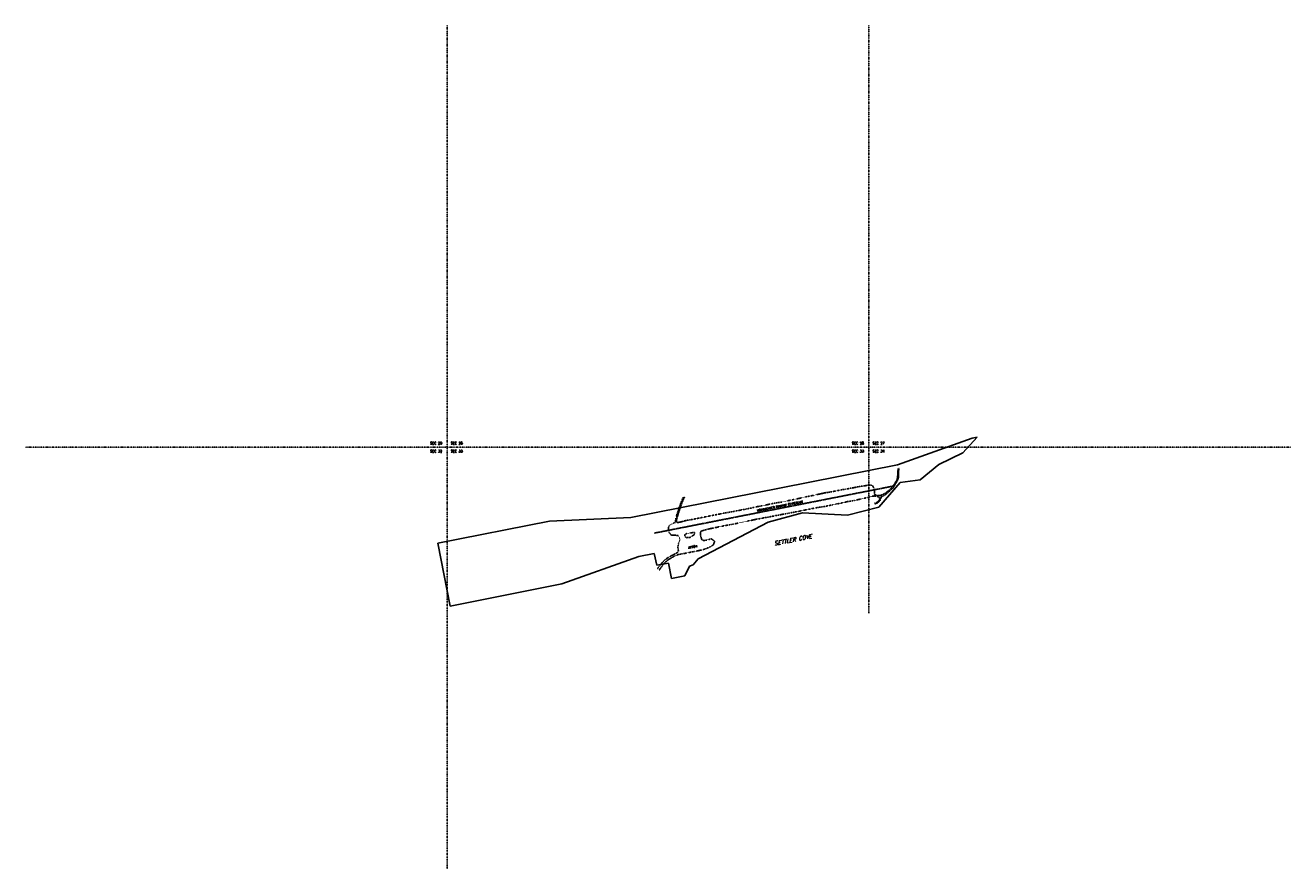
# Model space of a CAD drawing. Header units: feet. Extents: x 40537 to 56377, y 75230 to 85790.
import ezdxf

# ---------------------------------------------------------------- set-up
doc = ezdxf.new("R2010")
doc.units = ezdxf.units.FT
doc.header["$MEASUREMENT"] = 0
for name, pattern in [('DASHED', [0.75, 0.5, -0.25]), ('DIVIDE2', [0.625, 0.25, -0.125, 0, -0.125, 0, -0.125]), ('HIDDEN2', [0.1875, 0.125, -0.0625])]:
    doc.linetypes.add(name, pattern=pattern)
for name, color, linetype in [('C-AFLD-ASPH', 3, 'Continuous'), ('STS_Notes', 3, 'Continuous'), ('V-PROP-LINE', 4, 'DIVIDE2'), ('V-ROAD-CNTR', 7, 'DASHED'), ('V-ROAD-UPVD-SHLD', 193, 'HIDDEN2')]:
    doc.layers.add(name, color=color, linetype=linetype)
doc.styles.add('Romans', font='romans.shx', dxfattribs={"height": 1})

msp = doc.modelspace()

# ---------------------------------------------------------------- linework, layer by layer
at = {"layer": 'C-AFLD-ASPH'}
for p, q in [((52451, 80634), (52271, 80435)), ((52451, 80634), (52391, 80622)), ((51454, 80287), (52391, 80622)), ((52271, 80435), (51974, 80290)), ((50000, 80000), (51454, 80287)), ((51974, 80290), (51737, 80101)), ((48118, 79629), (50000, 80000)), ((51489, 80066), (51220, 79757)), ((51737, 80101), (51489, 80066)), ((50264, 79686), (49838, 79568)), ((50831, 79657), (50264, 79686)), ((51220, 79757), (50831, 79657)), ((45701, 79304), (47099, 79580)), ((47099, 79580), (48118, 79629)), ((49838, 79568), (48961, 79111)), ((45856, 78519), (45701, 79304)), ((48215, 79138), (47254, 78795)), ((48411, 79177), (48215, 79138)), ((48441, 79029), (48411, 79177)), ((48587, 79057), (48441, 79029)), ((48626, 78863), (48587, 79057)), ((48961, 79111), (48896, 79036)), ((48626, 78863), (48794, 78896)), ((48853, 79018), (48794, 78896)), ((48896, 79036), (48853, 79018)), ((47254, 78795), (45856, 78519))]:
    msp.add_line(p, q, dxfattribs=at)
at = {"layer": 'V-PROP-LINE'}
for p, q in [((45817, 75230), (45817, 85790)), ((51097, 85790), (51097, 78428)), ((40537, 80510), (56377, 80510))]:
    msp.add_line(p, q, dxfattribs=at)
at = {"layer": 'V-ROAD-CNTR'}
msp.add_line((48412, 79432), (51412, 80023), dxfattribs=at)
at = {"layer": 'V-ROAD-UPVD-SHLD', "flags": 128}
for points in [[(51465, 80250), (51459, 80204), (51458, 80155), (51453, 80115), (51439, 80083), (51412, 80041), (51386, 80004), (51356, 79973), (51319, 79945), (51283, 79921), (51248, 79906), (51225, 79901), (51210, 79904), (51188, 79908), (51166, 79918), (51165, 79925), (51168, 79963), (51161, 79993), (51143, 80027), (51112, 80035), (51067, 80028), (51004, 80019), (50941, 80008), (50891, 79997), (50849, 79990), (50805, 79981), (50754, 79974), (50703, 79964), (50659, 79955), (50612, 79946), (50561, 79939), (50511, 79928), (50465, 79918), (50419, 79908), (50365, 79897), (50317, 79888), (50270, 79877), (50222, 79866), (50166, 79854), (50115, 79844), (50067, 79834), (50013, 79822), (49957, 79813), (49911, 79805), (49864, 79796), (49812, 79785), (49760, 79774), (49712, 79766), (49665, 79756), (49618, 79744), (49569, 79735), (49514, 79725), (49466, 79715), (49419, 79706), (49370, 79697), (49321, 79688), (49267, 79679), (49220, 79669), (49163, 79658), (49112, 79648), (49058, 79637), (49008, 79627), (48962, 79618), (48906, 79607), (48855, 79597), (48804, 79589), (48751, 79574), (48700, 79563), (48689, 79568), (48690, 79603), (48705, 79656), (48721, 79705), (48738, 79757), (48754, 79804), (48776, 79855), (48790, 79884)], [(51171, 79798), (51207, 79809), (51235, 79839), (51246, 79868), (51254, 79888), (51291, 79904), (51326, 79933), (51364, 79965), (51400, 79997), (51421, 80036), (51447, 80075), (51465, 80116), (51468, 80154), (51468, 80204), (51476, 80251)], [(48778, 79888), (48764, 79860), (48742, 79808), (48725, 79760), (48709, 79709), (48692, 79659), (48679, 79605), (48674, 79566), (48644, 79553), (48597, 79528), (48586, 79490), (48597, 79438), (48623, 79408), (48667, 79407), (48713, 79401), (48733, 79351), (48713, 79302), (48705, 79255), (48713, 79207), (48696, 79186), (48654, 79163), (48605, 79139), (48562, 79112), (48519, 79074), (48486, 79035), (48458, 78997), (48449, 78981)], [(48472, 78967), (48480, 78980), (48508, 79020), (48538, 79058), (48578, 79093), (48617, 79118), (48663, 79144), (48709, 79163), (48763, 79172), (48770, 79173), (48818, 79183), (48867, 79193), (48920, 79202), (48970, 79214), (49019, 79224), (49068, 79241), (49119, 79264), (49152, 79286), (49165, 79330), (49126, 79360), (49080, 79348), (49030, 79339), (49006, 79348), (49005, 79351), (48991, 79396), (48990, 79398), (48988, 79445), (48996, 79457), (49040, 79470), (49090, 79483), (49141, 79494), (49191, 79504), (49242, 79515), (49292, 79525), (49342, 79535), (49396, 79544), (49446, 79554), (49498, 79565), (49542, 79575), (49588, 79585), (49592, 79585), (49641, 79595), (49690, 79606), (49739, 79614), (49788, 79624), (49838, 79633), (49887, 79642), (49937, 79652), (49988, 79661), (50039, 79672), (50093, 79681), (50141, 79690), (50191, 79699), (50240, 79709), (50293, 79720), (50342, 79730), (50393, 79740), (50442, 79750), (50493, 79758), (50542, 79766), (50589, 79775), (50636, 79784), (50683, 79795), (50732, 79803), (50780, 79815), (50828, 79826), (50875, 79834), (50923, 79842), (50970, 79853), (51023, 79864), (51071, 79876), (51121, 79888), (51159, 79897), (51180, 79895), (51204, 79889), (51223, 79882), (51231, 79872), (51228, 79844), (51203, 79818), (51168, 79805)]]:
    msp.add_lwpolyline(points, dxfattribs=at)
msp.add_lwpolyline([(48787, 79414), (48807, 79374), (48860, 79379), (48911, 79412), (48916, 79441), (48863, 79435), (48816, 79425)], close=True, dxfattribs=at)

# ---------------------------------------------------------------- texts
at = {"layer": 'STS_Notes', "style": 'Romans', "oblique": 20}
msp.add_text('SETTLER COVE', height=50, rotation=11.1467, dxfattribs=at).set_placement((49915, 79277))
at = {"layer": 'STS_Notes', "char_height": 30, "attachment_point": 1, "style": 'Romans'}
for s, insert in [('SEC 29', (45605, 80573)), ('SEC 32', (45605, 80473)), ('SEC 28', (45863, 80573)), ('SEC 33', (45863, 80473)), ('SEC 28', (50885, 80573)), ('SEC 33', (50885, 80473)), ('SEC 27', (51143, 80573)), ('SEC 34', (51143, 80473))]:
    msp.add_mtext_dynamic_manual_height_columns(s, width=1033.33, gutter_width=5, heights=[0], dxfattribs=dict(at, insert=insert))
at = {"layer": 'STS_Notes', "char_height": 25, "attachment_point": 1, "style": 'Romans'}
for s, insert, rotation in [('MONUMENTED RUNWAY CENTERLINE', (49693, 79726), 11.1468), ('APRON', (48834, 79261), 11.1467)]:
    msp.add_mtext_dynamic_manual_height_columns(s, width=1033.33, gutter_width=5, heights=[0], dxfattribs=dict(at, insert=insert, rotation=rotation))

doc.saveas('drawing.dxf')
